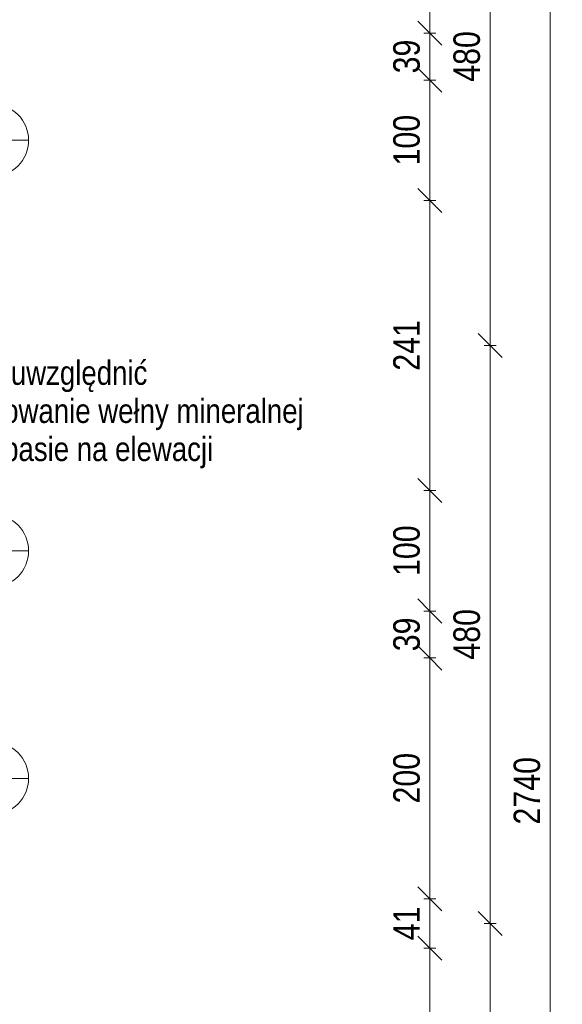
# Model space of a CAD drawing. Header units: centimetres. Extents: x -1631 to 21770, y -8842 to 3590.
# Tile 124 of 133: x 1378 to 1829, y 1301 to 2119. Entities that reach past the tile are written whole.
import ezdxf

# ---------------------------------------------------------------- set-up
doc = ezdxf.new("R2010")
doc.units = ezdxf.units.CM
for name, color, linetype, lineweight in [('A-ANNO-DIMS', 211, 'Continuous', 13), ('A-ANNO-DIMS-100', 211, 'Continuous', 13), ('A-GLAZ-IDEN', 152, 'Continuous', 13), ('G-ANNO-TEXT', 231, 'Continuous', 13)]:
    doc.layers.add(name, color=color, linetype=linetype, lineweight=lineweight)
doc.styles.add('Arial Narrow_1', font='ARIALN.TTF', dxfattribs={"height": 22})
doc.styles.add('Arial Narrow_3', font='ARIALN.TTF', dxfattribs={"height": 20})
doc.styles.add('Arial_13', font='arial.ttf', dxfattribs={"height": 0.2})
doc.dimstyles.new('Diagonal_1_100__0_1_', dxfattribs={"dimscale": 30.48, "dimtxt": 22.515481, "dimasz": 0.656168, "dimexe": 0.164042, "dimexo": 0.0625, "dimgap": 0.065617, "dimtad": 1, "dimdec": 1, "dimrnd": 0.1, "dimdsep": 46, "dimtxsty": 'Arial Narrow_1', "dimblk1": 'OBLIQUE', "dimblk2": 'OBLIQUE', "dimsah": 1, "dimcen": 0.09, "dimazin": 0, "dimtfac": 1, "dimtdec": 4, "dimtix": 1, "dimtmove": 0, "dimatfit": 3, "dimfxl": 0, "dimtvp": 1, "dimtolj": 1, "dimtzin": 0, "dimarcsym": 0})

# ---------------------------------------------------------------- blocks, each defined once
blk = doc.blocks.new('DIMBLOCK9-6_piętro IV __13_80 m_ - stan projektowany')
at = {"layer": 'A-ANNO-DIMS-100', "transparency": 16777216}
for p, q in [((1818.99, 2848.33), (1808.99, 2858.33)), ((1813.99, 2848.33), (1823.99, 2848.33)), ((1818.99, 2848.33), (1813.99, 2848.33)), ((1818.99, 108.33), (1818.99, 2848.33)), ((1818.99, 2848.33), (1828.99, 2838.33)), ((1818.99, 108.33), (1808.99, 118.33)), ((1813.99, 108.33), (1823.99, 108.33)), ((1818.99, 108.33), (1813.99, 108.33)), ((1818.99, 108.33), (1828.99, 98.33))]:
    blk.add_line(p, q, dxfattribs=at)
at = {"layer": 'A-ANNO-DIMS-100', "color": 0, "transparency": 16777216, "insert": (1788.56, 1450.45), "char_height": 22, "width": 66.9031, "attachment_point": 1, "rotation": 90, "line_spacing_factor": 0.974696, "style": 'Arial Narrow_1'}
blk.add_mtext('2740', dxfattribs=at)
blk = doc.blocks.new('_Oblique')
at = {"color": 0, "linetype": 'ByBlock', "lineweight": -2}
blk.add_line((-0.5, -0.5), (0.5, 0.5), dxfattribs=at)
blk = doc.blocks.new('DIMBLOCK19-6_piętro IV __13_80 m_ - stan projektowany')
at = {"layer": 'A-ANNO-DIMS-100', "transparency": 16777216}
for p, q in [((1768.99, 1368.33), (1758.99, 1378.33)), ((1763.99, 1368.33), (1773.99, 1368.33)), ((1768.99, 1368.33), (1763.99, 1368.33)), ((1768.99, 888.33), (1768.99, 1368.33)), ((1768.99, 1368.33), (1778.99, 1358.33)), ((1768.99, 888.33), (1758.99, 898.33)), ((1763.99, 888.33), (1773.99, 888.33)), ((1768.99, 888.33), (1763.99, 888.33)), ((1768.99, 888.33), (1778.99, 878.33))]:
    blk.add_line(p, q, dxfattribs=at)
at = {"layer": 'A-ANNO-DIMS-100', "color": 0, "transparency": 16777216, "insert": (1738.56, 1107.42), "char_height": 22, "width": 50.1774, "attachment_point": 1, "rotation": 90, "line_spacing_factor": 0.974696, "style": 'Arial Narrow_1'}
blk.add_mtext('480', dxfattribs=at)
blk = doc.blocks.new('DIMBLOCK20-6_piętro IV __13_80 m_ - stan projektowany')
at = {"layer": 'A-ANNO-DIMS-100', "transparency": 16777216}
for p, q in [((1768.99, 1848.33), (1758.99, 1858.33)), ((1763.99, 1848.33), (1773.99, 1848.33)), ((1768.99, 1848.33), (1763.99, 1848.33)), ((1768.99, 1368.33), (1768.99, 1848.33)), ((1768.99, 1848.33), (1778.99, 1838.33)), ((1768.99, 1368.33), (1758.99, 1378.33)), ((1763.99, 1368.33), (1773.99, 1368.33)), ((1768.99, 1368.33), (1763.99, 1368.33)), ((1768.99, 1368.33), (1778.99, 1358.33))]:
    blk.add_line(p, q, dxfattribs=at)
at = {"layer": 'A-ANNO-DIMS-100', "color": 0, "transparency": 16777216, "insert": (1738.56, 1587.42), "char_height": 22, "width": 50.1774, "attachment_point": 1, "rotation": 90, "line_spacing_factor": 0.974696, "style": 'Arial Narrow_1'}
blk.add_mtext('480', dxfattribs=at)
blk = doc.blocks.new('DIMBLOCK21-6_piętro IV __13_80 m_ - stan projektowany')
at = {"layer": 'A-ANNO-DIMS-100', "transparency": 16777216}
for p, q in [((1768.99, 2328.33), (1758.99, 2338.33)), ((1763.99, 2328.33), (1773.99, 2328.33)), ((1768.99, 2328.33), (1763.99, 2328.33)), ((1768.99, 1848.33), (1768.99, 2328.33)), ((1768.99, 2328.33), (1778.99, 2318.33)), ((1768.99, 1848.33), (1758.99, 1858.33)), ((1763.99, 1848.33), (1773.99, 1848.33)), ((1768.99, 1848.33), (1763.99, 1848.33)), ((1768.99, 1848.33), (1778.99, 1838.33))]:
    blk.add_line(p, q, dxfattribs=at)
at = {"layer": 'A-ANNO-DIMS-100', "color": 0, "transparency": 16777216, "insert": (1738.56, 2067.42), "char_height": 22, "width": 50.1774, "attachment_point": 1, "rotation": 90, "line_spacing_factor": 0.974696, "style": 'Arial Narrow_1'}
blk.add_mtext('480', dxfattribs=at)
blk = doc.blocks.new('Okno_PG_typ 100 - metka _wys_parapetu-2491532-6_piętro IV __13_80 m_ - stan projektowany')
at = {"layer": 'A-GLAZ-IDEN'}
blk.add_line((0, -1.8946), (0, 0.3677), dxfattribs=at)
blk.add_circle((0, 0.0677), 0.3, dxfattribs=at)
at = {"layer": 'A-GLAZ-IDEN', "insert": (0.5622, -1.0037), "char_height": 0.2, "width": 0.4949, "attachment_point": 1, "rotation": 90, "line_spacing_factor": 0.936439, "style": 'Arial_13'}
blk.add_mtext('\\pt1.27,2.54,3.81,5.08,6.35,7.62,8.89,10.16,11.43,12.7,13.97,15.24,16.51,17.78,19.05,20.32,21.59,22.86,24.13,25.4,26.67,27.94,29.21,30.48,31.75,33.02,34.29,35.56,36.83,38.1,39.37,40.64;hp=', dxfattribs=at)
blk = doc.blocks.new('DIMBLOCK215-6_piętro IV __13_80 m_ - stan projektowany')
at = {"layer": 'A-ANNO-DIMS-100', "transparency": 16777216}
for p, q in [((1718.99, 1347.83), (1708.99, 1357.83)), ((1713.99, 1347.83), (1723.99, 1347.83)), ((1718.99, 1347.83), (1713.99, 1347.83)), ((1718.99, 1147.83), (1718.99, 1347.83)), ((1718.99, 1347.83), (1728.99, 1337.83)), ((1718.99, 1147.83), (1708.99, 1157.83)), ((1713.99, 1147.83), (1723.99, 1147.83)), ((1718.99, 1147.83), (1713.99, 1147.83)), ((1718.99, 1147.83), (1728.99, 1137.83))]:
    blk.add_line(p, q, dxfattribs=at)
at = {"layer": 'A-ANNO-DIMS-100', "color": 0, "transparency": 16777216, "insert": (1688.56, 1226.92), "char_height": 22, "width": 50.1774, "attachment_point": 1, "rotation": 90, "line_spacing_factor": 0.974696, "style": 'Arial Narrow_1'}
blk.add_mtext('200', dxfattribs=at)
blk = doc.blocks.new('DIMBLOCK216-6_piętro IV __13_80 m_ - stan projektowany')
at = {"layer": 'A-ANNO-DIMS-100', "transparency": 16777216}
for p, q in [((1718.99, 1388.83), (1708.99, 1398.83)), ((1713.99, 1388.83), (1723.99, 1388.83)), ((1718.99, 1388.83), (1713.99, 1388.83)), ((1718.99, 1347.83), (1718.99, 1388.83)), ((1718.99, 1388.83), (1728.99, 1378.83)), ((1718.99, 1347.83), (1708.99, 1357.83)), ((1713.99, 1347.83), (1723.99, 1347.83)), ((1718.99, 1347.83), (1713.99, 1347.83)), ((1718.99, 1347.83), (1728.99, 1337.83))]:
    blk.add_line(p, q, dxfattribs=at)
at = {"layer": 'A-ANNO-DIMS-100', "color": 0, "transparency": 16777216, "insert": (1688.56, 1354.39), "char_height": 22, "width": 33.4516, "attachment_point": 1, "rotation": 90, "line_spacing_factor": 0.974696, "style": 'Arial Narrow_1'}
blk.add_mtext('41', dxfattribs=at)
blk = doc.blocks.new('DIMBLOCK217-6_piętro IV __13_80 m_ - stan projektowany')
at = {"layer": 'A-ANNO-DIMS-100', "transparency": 16777216}
for p, q in [((1718.99, 1588.83), (1708.99, 1598.83)), ((1713.99, 1588.83), (1723.99, 1588.83)), ((1718.99, 1588.83), (1713.99, 1588.83)), ((1718.99, 1388.83), (1718.99, 1588.83)), ((1718.99, 1588.83), (1728.99, 1578.83)), ((1718.99, 1388.83), (1708.99, 1398.83)), ((1713.99, 1388.83), (1723.99, 1388.83)), ((1718.99, 1388.83), (1713.99, 1388.83)), ((1718.99, 1388.83), (1728.99, 1378.83))]:
    blk.add_line(p, q, dxfattribs=at)
at = {"layer": 'A-ANNO-DIMS-100', "color": 0, "transparency": 16777216, "insert": (1688.56, 1467.92), "char_height": 22, "width": 50.1774, "attachment_point": 1, "rotation": 90, "line_spacing_factor": 0.974696, "style": 'Arial Narrow_1'}
blk.add_mtext('200', dxfattribs=at)
blk = doc.blocks.new('DIMBLOCK218-6_piętro IV __13_80 m_ - stan projektowany')
at = {"layer": 'A-ANNO-DIMS-100', "transparency": 16777216}
for p, q in [((1718.99, 1627.83), (1708.99, 1637.83)), ((1713.99, 1627.83), (1723.99, 1627.83)), ((1718.99, 1627.83), (1713.99, 1627.83)), ((1718.99, 1588.83), (1718.99, 1627.83)), ((1718.99, 1627.83), (1728.99, 1617.83)), ((1718.99, 1588.83), (1708.99, 1598.83)), ((1713.99, 1588.83), (1723.99, 1588.83)), ((1718.99, 1588.83), (1713.99, 1588.83)), ((1718.99, 1588.83), (1728.99, 1578.83))]:
    blk.add_line(p, q, dxfattribs=at)
at = {"layer": 'A-ANNO-DIMS-100', "color": 0, "transparency": 16777216, "insert": (1688.56, 1594.39), "char_height": 22, "width": 33.4516, "attachment_point": 1, "rotation": 90, "line_spacing_factor": 0.974696, "style": 'Arial Narrow_1'}
blk.add_mtext('39', dxfattribs=at)
blk = doc.blocks.new('DIMBLOCK219-6_piętro IV __13_80 m_ - stan projektowany')
at = {"layer": 'A-ANNO-DIMS-100', "transparency": 16777216}
for p, q in [((1718.99, 1727.83), (1708.99, 1737.83)), ((1713.99, 1727.83), (1723.99, 1727.83)), ((1718.99, 1727.83), (1713.99, 1727.83)), ((1718.99, 1627.83), (1718.99, 1727.83)), ((1718.99, 1727.83), (1728.99, 1717.83)), ((1718.99, 1627.83), (1708.99, 1637.83)), ((1713.99, 1627.83), (1723.99, 1627.83)), ((1718.99, 1627.83), (1713.99, 1627.83)), ((1718.99, 1627.83), (1728.99, 1617.83))]:
    blk.add_line(p, q, dxfattribs=at)
at = {"layer": 'A-ANNO-DIMS-100', "color": 0, "transparency": 16777216, "insert": (1688.56, 1656.92), "char_height": 22, "width": 50.1774, "attachment_point": 1, "rotation": 90, "line_spacing_factor": 0.974696, "style": 'Arial Narrow_1'}
blk.add_mtext('100', dxfattribs=at)
blk = doc.blocks.new('DIMBLOCK220-6_piętro IV __13_80 m_ - stan projektowany')
at = {"layer": 'A-ANNO-DIMS-100', "transparency": 16777216}
for p, q in [((1718.99, 1968.83), (1708.99, 1978.83)), ((1713.99, 1968.83), (1723.99, 1968.83)), ((1718.99, 1968.83), (1713.99, 1968.83)), ((1718.99, 1727.83), (1718.99, 1968.83)), ((1718.99, 1968.83), (1728.99, 1958.83)), ((1718.99, 1727.83), (1708.99, 1737.83)), ((1713.99, 1727.83), (1723.99, 1727.83)), ((1718.99, 1727.83), (1713.99, 1727.83)), ((1718.99, 1727.83), (1728.99, 1717.83))]:
    blk.add_line(p, q, dxfattribs=at)
at = {"layer": 'A-ANNO-DIMS-100', "color": 0, "transparency": 16777216, "insert": (1688.56, 1827.42), "char_height": 22, "width": 50.1774, "attachment_point": 1, "rotation": 90, "line_spacing_factor": 0.974696, "style": 'Arial Narrow_1'}
blk.add_mtext('241', dxfattribs=at)
blk = doc.blocks.new('DIMBLOCK221-6_piętro IV __13_80 m_ - stan projektowany')
at = {"layer": 'A-ANNO-DIMS-100', "transparency": 16777216}
for p, q in [((1718.99, 2068.83), (1708.99, 2078.83)), ((1713.99, 2068.83), (1723.99, 2068.83)), ((1718.99, 2068.83), (1713.99, 2068.83)), ((1718.99, 1968.83), (1718.99, 2068.83)), ((1718.99, 2068.83), (1728.99, 2058.83)), ((1718.99, 1968.83), (1708.99, 1978.83)), ((1713.99, 1968.83), (1723.99, 1968.83)), ((1718.99, 1968.83), (1713.99, 1968.83)), ((1718.99, 1968.83), (1728.99, 1958.83))]:
    blk.add_line(p, q, dxfattribs=at)
at = {"layer": 'A-ANNO-DIMS-100', "color": 0, "transparency": 16777216, "insert": (1688.56, 1997.92), "char_height": 22, "width": 50.1774, "attachment_point": 1, "rotation": 90, "line_spacing_factor": 0.974696, "style": 'Arial Narrow_1'}
blk.add_mtext('100', dxfattribs=at)
blk = doc.blocks.new('DIMBLOCK222-6_piętro IV __13_80 m_ - stan projektowany')
at = {"layer": 'A-ANNO-DIMS-100', "transparency": 16777216}
for p, q in [((1718.99, 2107.83), (1708.99, 2117.83)), ((1713.99, 2107.83), (1723.99, 2107.83)), ((1718.99, 2107.83), (1713.99, 2107.83)), ((1718.99, 2068.83), (1718.99, 2107.83)), ((1718.99, 2107.83), (1728.99, 2097.83)), ((1718.99, 2068.83), (1708.99, 2078.83)), ((1713.99, 2068.83), (1723.99, 2068.83)), ((1718.99, 2068.83), (1713.99, 2068.83)), ((1718.99, 2068.83), (1728.99, 2058.83))]:
    blk.add_line(p, q, dxfattribs=at)
at = {"layer": 'A-ANNO-DIMS-100', "color": 0, "transparency": 16777216, "insert": (1688.56, 2074.39), "char_height": 22, "width": 33.4516, "attachment_point": 1, "rotation": 90, "line_spacing_factor": 0.974696, "style": 'Arial Narrow_1'}
blk.add_mtext('39', dxfattribs=at)
blk = doc.blocks.new('DIMBLOCK223-6_piętro IV __13_80 m_ - stan projektowany')
at = {"layer": 'A-ANNO-DIMS-100', "transparency": 16777216}
for p, q in [((1718.99, 2307.83), (1708.99, 2317.83)), ((1713.99, 2307.83), (1723.99, 2307.83)), ((1718.99, 2307.83), (1713.99, 2307.83)), ((1718.99, 2107.83), (1718.99, 2307.83)), ((1718.99, 2307.83), (1728.99, 2297.83)), ((1718.99, 2107.83), (1708.99, 2117.83)), ((1713.99, 2107.83), (1723.99, 2107.83)), ((1718.99, 2107.83), (1713.99, 2107.83)), ((1718.99, 2107.83), (1728.99, 2097.83))]:
    blk.add_line(p, q, dxfattribs=at)
at = {"layer": 'A-ANNO-DIMS-100', "color": 0, "transparency": 16777216, "insert": (1688.56, 2186.92), "char_height": 22, "width": 50.1774, "attachment_point": 1, "rotation": 90, "line_spacing_factor": 0.974696, "style": 'Arial Narrow_1'}
blk.add_mtext('200', dxfattribs=at)

msp = doc.modelspace()

# ---------------------------------------------------------------- block references
at = {"layer": 'A-GLAZ-IDEN', "xscale": 99.99999999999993, "yscale": 99.99999999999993, "zscale": 99.99999999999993}
for p, rotation in [((1348.94, 2018.83), 270.0000000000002), ((1348.94, 1677.83), 270.0000000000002), ((1348.94, 1488.83), 270.0000000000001)]:
    msp.add_blockref('Okno_PG_typ 100 - metka _wys_parapetu-2491532-6_piętro IV __13_80 m_ - stan projektowany', p, dxfattribs=dict(at, rotation=rotation))

# ---------------------------------------------------------------- texts
at = {"layer": 'G-ANNO-TEXT', "color": 1, "insert": (1298.4, 1835.7), "char_height": 20, "width": 328.1, "attachment_point": 1, "line_spacing_factor": 0.949189, "style": 'Arial Narrow_3', "bg_fill": 3, "box_fill_scale": 1.25, "bg_fill_color": 256, "bg_fill_true_color": 13158600, "bg_fill_transparency": 0}
msp.add_mtext('\\pt127,254,381,508,635,762,889,1016,1143,1270,1397,1524,1651,1778,1905,2032,2159,2286,2413,2540,2667,2794,2921,3048,3175,3302,3429,3556,3683,3810,3937,4064;należy uwzględnić zastosowanie wełny mineralnej w tym pasie na elewacji', dxfattribs=at)

# ---------------------------------------------------------------- dimensions: what is measured, and where the dimension line sits
at = {"layer": 'A-ANNO-DIMS'}
for base, p1, p2, override, picture, middle in [((1818.99, 2848.33), (1813.99, 108.33), (1813.99, 2848.33), {"dimpost": '<>', "dimfxl": 2740}, 'DIMBLOCK9-6_piętro IV __13_80 m_ - stan projektowany', (1805.76, 1478.33)), ((1768.99, 2328.33), (1763.99, 1848.33), (1763.99, 2328.33), {"dimpost": '<>', "dimfxl": 480}, 'DIMBLOCK21-6_piętro IV __13_80 m_ - stan projektowany', (1755.76, 2088.33)), ((1718.99, 2307.83), (1713.99, 2107.83), (1713.99, 2307.83), {"dimpost": '<>', "dimfxl": 200}, 'DIMBLOCK223-6_piętro IV __13_80 m_ - stan projektowany', (1705.76, 2207.83)), ((1718.99, 2107.83), (1713.99, 2068.83), (1713.99, 2107.83), {"dimpost": '<>', "dimfxl": 39}, 'DIMBLOCK222-6_piętro IV __13_80 m_ - stan projektowany', (1705.76, 2088.33)), ((1718.99, 2068.83), (1713.99, 1968.83), (1713.99, 2068.83), {"dimpost": '<>', "dimfxl": 100}, 'DIMBLOCK221-6_piętro IV __13_80 m_ - stan projektowany', (1705.76, 2018.83)), ((1718.99, 1968.83), (1713.99, 1727.83), (1713.99, 1968.83), {"dimpost": '<>', "dimfxl": 241}, 'DIMBLOCK220-6_piętro IV __13_80 m_ - stan projektowany', (1705.95, 1848.33)), ((1768.99, 1848.33), (1763.99, 1368.33), (1763.99, 1848.33), {"dimpost": '<>', "dimfxl": 480}, 'DIMBLOCK20-6_piętro IV __13_80 m_ - stan projektowany', (1755.76, 1608.33)), ((1718.99, 1727.83), (1713.99, 1627.83), (1713.99, 1727.83), {"dimpost": '<>', "dimfxl": 100}, 'DIMBLOCK219-6_piętro IV __13_80 m_ - stan projektowany', (1705.76, 1677.83)), ((1718.99, 1627.83), (1713.99, 1588.83), (1713.99, 1627.83), {"dimpost": '<>', "dimfxl": 39}, 'DIMBLOCK218-6_piętro IV __13_80 m_ - stan projektowany', (1705.76, 1608.33)), ((1718.99, 1588.83), (1713.99, 1388.83), (1713.99, 1588.83), {"dimpost": '<>', "dimfxl": 200}, 'DIMBLOCK217-6_piętro IV __13_80 m_ - stan projektowany', (1705.76, 1488.83)), ((1718.99, 1388.83), (1713.99, 1347.83), (1713.99, 1388.83), {"dimpost": '<>', "dimfxl": 41}, 'DIMBLOCK216-6_piętro IV __13_80 m_ - stan projektowany', (1705.95, 1368.33)), ((1768.99, 1368.33), (1763.99, 888.33), (1763.99, 1368.33), {"dimpost": '<>', "dimfxl": 480}, 'DIMBLOCK19-6_piętro IV __13_80 m_ - stan projektowany', (1755.76, 1128.33)), ((1718.99, 1347.83), (1713.99, 1147.83), (1713.99, 1347.83), {"dimpost": '<>', "dimfxl": 200}, 'DIMBLOCK215-6_piętro IV __13_80 m_ - stan projektowany', (1705.76, 1247.83))]:
    dim = msp.add_linear_dim(base=base, p1=p1, p2=p2, angle=90, dimstyle='Diagonal_1_100__0_1_', override=override, dxfattribs=at)
    dim.commit()
    dim.dimension.update_dxf_attribs({"geometry": picture, "text_midpoint": middle})

doc.saveas('drawing.dxf')
